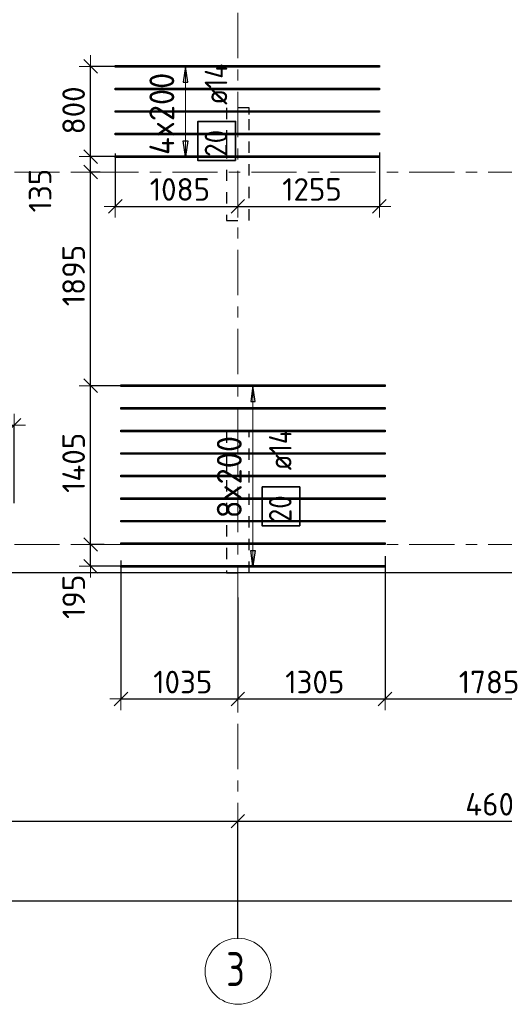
# Model space of a CAD drawing. Header units: metres. Extents: x -38 to 98, y -15 to 21.
# Tile 4 of 147: x 7.22 to 11.51, y -4.07 to 4.65. Entities that reach past the tile are written whole.
import ezdxf

# ---------------------------------------------------------------- set-up
doc = ezdxf.new("R2010")
doc.units = ezdxf.units.M
doc.header["$PDMODE"] = 65
for name, pattern in [('______11', [0.5, 0.4, -0.05, 0, -0.05]), ('______2', [0.0405, 0.03, -0.0105]), ('______5', [1.1, 0.8, -0.1, 0.1, -0.1])]:
    doc.linetypes.add(name, pattern=pattern)
for name, color, linetype, lineweight in [('XR$1$Осевая линия (1)', 7, '______5', 13), ('XR$1$Размерная линия (1)', 7, 'Continuous', 13), ('XR$4$Перекрытие (1)', 7, 'Continuous', 35), ('XR$4$Размерная линия (1)', 7, 'Continuous', 13)]:
    doc.layers.add(name, color=color, linetype=linetype, lineweight=lineweight)
doc.layers.add('XR$4$Арм.стержн.Доп. Арм верхн.зоны Х', color=7, linetype='Continuous', lineweight=35, true_color=0x8c8cff)
doc.layers.add('XR$6$Стена_ бетон несущ.', color=7, linetype='Continuous', lineweight=70, true_color=0xb4b496)
doc.styles.add('ISOCPEUR', font='txt')
doc.dimstyles.new('DIMSTYLE_3', dxfattribs={"dimtxt": 0.2, "dimasz": 0.2, "dimexe": 0, "dimexo": 0, "dimgap": 0.1, "dimtad": 2, "dimdec": 0, "dimlfac": 1000, "dimrnd": 5, "dimzin": 12, "dimdsep": 46, "dimtxsty": 'ISOCPEUR', "dimblk1": 'ALL_ML_STRICH', "dimblk2": 'ALL_ML_STRICH', "dimsah": 1, "dimcen": 0, "dimclrd": 7, "dimclre": 256, "dimclrt": 7, "dimadec": 0, "dimazin": 0, "dimtfac": 1, "dimtdec": 0, "dimtix": 1, "dimtmove": 2, "dimatfit": 3, "dimfxl": 0, "dimtzin": 0, "dimlwd": 0, "dimlwe": -3, "dimarcsym": 0})
doc.dimstyles.new('DIMSTYLE_33', dxfattribs={"dimtxt": 0.2, "dimasz": 0.2, "dimexe": 0, "dimexo": 0, "dimgap": 0.1, "dimtad": 2, "dimdec": 0, "dimlfac": 1000, "dimrnd": 5, "dimzin": 12, "dimdsep": 46, "dimtxsty": 'ISOCPEUR', "dimblk1": 'ALL_ML_STRICH', "dimblk2": 'ALL_ML_STRICH', "dimsah": 1, "dimcen": 0, "dimclrd": 7, "dimclre": 256, "dimclrt": 7, "dimadec": 0, "dimazin": 0, "dimtfac": 1, "dimtdec": 0, "dimtix": 1, "dimtmove": 2, "dimatfit": 3, "dimfxl": 0, "dimtvp": 1.2, "dimtzin": 0, "dimlwd": 0, "dimlwe": -3, "dimarcsym": 0})

# ---------------------------------------------------------------- blocks, each defined once
blk = doc.blocks.new('ALL_ML_STRICH')
at = {"color": 0, "linetype": 'ByBlock', "lineweight": -2}
for p, q in [((0, -0.5), (0, 0.5)), ((-1, 0), (0.5, 0)), ((-0.3, -0.3), (0.3, 0.3))]:
    blk.add_line(p, q, dxfattribs=at)
blk = doc.blocks.new('*D11')
at = {"layer": 'DEFPOINTS', "color": 7, "linetype": 'Continuous', "lineweight": 13, "transparency": 33554687}
for p in [(0.5, -3.1033), (61.6, -3.1401), (0.5, -3.1563)]:
    blk.add_point(p, dxfattribs=at)
at = {"layer": 'XR$1$Размерная линия (1)', "color": 9, "linetype": 'Continuous', "lineweight": -2, "true_color": 0xc7c7c7, "transparency": 33554687}
for p, q in [((0.5, -3.1233), (0.5, -3.1563)), ((61.6, -3.1563), (61.6, -3.1563))]:
    blk.add_line(p, q, dxfattribs=at)
at = {"layer": 'XR$1$Размерная линия (1)', "color": 7, "linetype": 'Continuous', "lineweight": -2, "transparency": 33554687}
blk.add_line((0.5, -3.1563), (61.6, -3.1563), dxfattribs=at)
at = {"layer": 'XR$1$Размерная линия (1)', "color": 7, "linetype": 'Continuous', "lineweight": 13, "transparency": 33554687, "xscale": 0.2, "yscale": 0.2, "zscale": 0.2, "rotation": 180}
blk.add_blockref('ALL_ML_STRICH', (0.5, -3.1563), dxfattribs=at)
at = {"layer": 'XR$1$Размерная линия (1)', "color": 7, "linetype": 'Continuous', "lineweight": 13, "transparency": 33554687, "xscale": 0.2, "yscale": 0.2, "zscale": 0.2}
blk.add_blockref('ALL_ML_STRICH', (61.6, -3.1563), dxfattribs=at)
at = {"layer": 'XR$1$Размерная линия (1)', "color": 7, "linetype": 'Continuous', "lineweight": 13, "transparency": 33554687, "insert": (31.1, -3.0063), "char_height": 0.2, "width": 1, "attachment_point": 5, "style": 'ISOCPEUR'}
blk.add_mtext('\\A1;{61100}', dxfattribs=at)
blk = doc.blocks.new('*D13')
at = {"layer": 'DEFPOINTS', "color": 7, "linetype": 'Continuous', "lineweight": 13, "transparency": 33554687}
for p in [(4.5, -2.452), (4.5, -3.5132), (9.15, -3.5132)]:
    blk.add_point(p, dxfattribs=at)
at = {"layer": 'XR$1$Размерная линия (1)', "color": 9, "linetype": 'Continuous', "lineweight": -2, "true_color": 0xc7c7c7, "transparency": 33554687}
for p, q in [((4.5, -3.4932), (4.5, -2.452)), ((9.15, -3.4932), (9.15, -2.452))]:
    blk.add_line(p, q, dxfattribs=at)
at = {"layer": 'XR$1$Размерная линия (1)', "color": 7, "linetype": 'Continuous', "lineweight": -2, "transparency": 33554687}
blk.add_line((4.5, -2.452), (9.15, -2.452), dxfattribs=at)
at = {"layer": 'XR$1$Размерная линия (1)', "color": 7, "linetype": 'Continuous', "lineweight": 13, "transparency": 33554687, "xscale": 0.2, "yscale": 0.2, "zscale": 0.2, "rotation": 180}
blk.add_blockref('ALL_ML_STRICH', (4.5, -2.452), dxfattribs=at)
at = {"layer": 'XR$1$Размерная линия (1)', "color": 7, "linetype": 'Continuous', "lineweight": 13, "transparency": 33554687, "xscale": 0.2, "yscale": 0.2, "zscale": 0.2}
blk.add_blockref('ALL_ML_STRICH', (9.15, -2.452), dxfattribs=at)
at = {"layer": 'XR$1$Размерная линия (1)', "color": 7, "linetype": 'Continuous', "lineweight": 13, "transparency": 33554687, "insert": (6.825, -2.302), "char_height": 0.2, "width": 0.8, "attachment_point": 5, "style": 'ISOCPEUR'}
blk.add_mtext('\\A1;{4650}', dxfattribs=at)
blk = doc.blocks.new('*D14')
at = {"layer": 'DEFPOINTS', "color": 7, "linetype": 'Continuous', "lineweight": 13, "transparency": 33554687}
for p in [(9.15, -2.452), (9.15, -3.5132), (13.75, -3.5132)]:
    blk.add_point(p, dxfattribs=at)
at = {"layer": 'XR$1$Размерная линия (1)', "color": 9, "linetype": 'Continuous', "lineweight": -2, "true_color": 0xc7c7c7, "transparency": 33554687}
for p, q in [((9.15, -3.4932), (9.15, -2.452)), ((13.75, -3.4932), (13.75, -2.452))]:
    blk.add_line(p, q, dxfattribs=at)
at = {"layer": 'XR$1$Размерная линия (1)', "color": 7, "linetype": 'Continuous', "lineweight": -2, "transparency": 33554687}
blk.add_line((9.15, -2.452), (13.75, -2.452), dxfattribs=at)
at = {"layer": 'XR$1$Размерная линия (1)', "color": 7, "linetype": 'Continuous', "lineweight": 13, "transparency": 33554687, "xscale": 0.2, "yscale": 0.2, "zscale": 0.2, "rotation": 180}
blk.add_blockref('ALL_ML_STRICH', (9.15, -2.452), dxfattribs=at)
at = {"layer": 'XR$1$Размерная линия (1)', "color": 7, "linetype": 'Continuous', "lineweight": 13, "transparency": 33554687, "xscale": 0.2, "yscale": 0.2, "zscale": 0.2}
blk.add_blockref('ALL_ML_STRICH', (13.75, -2.452), dxfattribs=at)
at = {"layer": 'XR$1$Размерная линия (1)', "color": 7, "linetype": 'Continuous', "lineweight": 13, "transparency": 33554687, "insert": (11.45, -2.302), "char_height": 0.2, "width": 0.8, "attachment_point": 5, "style": 'ISOCPEUR'}
blk.add_mtext('\\A1;{4600}', dxfattribs=at)
blk = doc.blocks.new('*D279')
at = {"layer": 'DEFPOINTS', "color": 7, "linetype": 'Continuous', "lineweight": 13, "transparency": 33554687}
for p in [(4.5, 1.0571), (4.5, 0.905), (7.168, 0.3473)]:
    blk.add_point(p, dxfattribs=at)
at = {"layer": 'XR$4$Размерная линия (1)', "color": 9, "linetype": 'Continuous', "lineweight": -2, "true_color": 0xc7c7c7, "transparency": 33554687}
for p, q in [((4.5, 0.925), (4.5, 1.0571)), ((7.168, 0.3673), (7.168, 1.0571))]:
    blk.add_line(p, q, dxfattribs=at)
at = {"layer": 'XR$4$Размерная линия (1)', "color": 7, "linetype": 'Continuous', "lineweight": -2, "transparency": 33554687}
blk.add_line((4.5, 1.0571), (7.168, 1.0571), dxfattribs=at)
at = {"layer": 'XR$4$Размерная линия (1)', "color": 7, "linetype": 'Continuous', "lineweight": 13, "transparency": 33554687, "xscale": 0.2, "yscale": 0.2, "zscale": 0.2, "rotation": 180}
blk.add_blockref('ALL_ML_STRICH', (4.5, 1.0571), dxfattribs=at)
at = {"layer": 'XR$4$Размерная линия (1)', "color": 7, "linetype": 'Continuous', "lineweight": 13, "transparency": 33554687, "xscale": 0.2, "yscale": 0.2, "zscale": 0.2}
blk.add_blockref('ALL_ML_STRICH', (7.168, 1.0571), dxfattribs=at)
at = {"layer": 'XR$4$Размерная линия (1)', "color": 7, "linetype": 'Continuous', "lineweight": 13, "transparency": 33554687, "insert": (5.844, 1.2071), "char_height": 0.2, "width": 0.8, "attachment_point": 5, "style": 'ISOCPEUR'}
blk.add_mtext('\\A1;{2670}', dxfattribs=at)
blk = doc.blocks.new('*D282')
at = {"layer": 'DEFPOINTS', "color": 7, "linetype": 'Continuous', "lineweight": 13, "transparency": 33554687}
for p in [(8.0647, 3.4831), (8.0647, 2.996), (9.15, 3.0168)]:
    blk.add_point(p, dxfattribs=at)
at = {"layer": 'XR$4$Размерная линия (1)', "color": 9, "linetype": 'Continuous', "lineweight": -2, "true_color": 0xc7c7c7, "transparency": 33554687}
for p, q in [((8.0647, 3.4631), (8.0647, 2.996)), ((9.15, 2.9968), (9.15, 2.996))]:
    blk.add_line(p, q, dxfattribs=at)
at = {"layer": 'XR$4$Размерная линия (1)', "color": 7, "linetype": 'Continuous', "lineweight": -2, "transparency": 33554687}
blk.add_line((8.0647, 2.996), (9.15, 2.996), dxfattribs=at)
at = {"layer": 'XR$4$Размерная линия (1)', "color": 7, "linetype": 'Continuous', "lineweight": 13, "transparency": 33554687, "xscale": 0.2, "yscale": 0.2, "zscale": 0.2, "rotation": 180}
blk.add_blockref('ALL_ML_STRICH', (8.0647, 2.996), dxfattribs=at)
at = {"layer": 'XR$4$Размерная линия (1)', "color": 7, "linetype": 'Continuous', "lineweight": 13, "transparency": 33554687, "xscale": 0.2, "yscale": 0.2, "zscale": 0.2}
blk.add_blockref('ALL_ML_STRICH', (9.15, 2.996), dxfattribs=at)
at = {"layer": 'XR$4$Размерная линия (1)', "color": 7, "linetype": 'Continuous', "lineweight": 13, "transparency": 33554687, "insert": (8.6374, 3.146), "char_height": 0.2, "width": 0.8, "attachment_point": 5, "style": 'ISOCPEUR'}
blk.add_mtext('\\A1;{1085}', dxfattribs=at)
blk = doc.blocks.new('*D283')
at = {"layer": 'DEFPOINTS', "color": 7, "linetype": 'Continuous', "lineweight": 13, "transparency": 33554687}
for p in [(10.4047, 3.4944), (9.15, 3.0168), (9.15, 2.996)]:
    blk.add_point(p, dxfattribs=at)
at = {"layer": 'XR$4$Размерная линия (1)', "color": 9, "linetype": 'Continuous', "lineweight": -2, "true_color": 0xc7c7c7, "transparency": 33554687}
for p, q in [((10.4047, 3.4744), (10.4047, 2.996)), ((9.15, 2.9968), (9.15, 2.996))]:
    blk.add_line(p, q, dxfattribs=at)
at = {"layer": 'XR$4$Размерная линия (1)', "color": 7, "linetype": 'Continuous', "lineweight": -2, "transparency": 33554687}
blk.add_line((9.15, 2.996), (10.4047, 2.996), dxfattribs=at)
at = {"layer": 'XR$4$Размерная линия (1)', "color": 7, "linetype": 'Continuous', "lineweight": 13, "transparency": 33554687, "xscale": 0.2, "yscale": 0.2, "zscale": 0.2, "rotation": 180}
blk.add_blockref('ALL_ML_STRICH', (9.15, 2.996), dxfattribs=at)
at = {"layer": 'XR$4$Размерная линия (1)', "color": 7, "linetype": 'Continuous', "lineweight": 13, "transparency": 33554687, "xscale": 0.2, "yscale": 0.2, "zscale": 0.2}
blk.add_blockref('ALL_ML_STRICH', (10.4047, 2.996), dxfattribs=at)
at = {"layer": 'XR$4$Размерная линия (1)', "color": 7, "linetype": 'Continuous', "lineweight": 13, "transparency": 33554687, "insert": (9.8074, 3.146), "char_height": 0.2, "width": 0.8, "attachment_point": 5, "style": 'ISOCPEUR'}
blk.add_mtext('\\A1;{1255}', dxfattribs=at)
blk = doc.blocks.new('*D288')
at = {"layer": 'DEFPOINTS', "color": 7, "linetype": 'Continuous', "lineweight": 13, "transparency": 33554687}
for p in [(7.986, 0), (7.8453, -0.1936), (8.1717, -0.1936)]:
    blk.add_point(p, dxfattribs=at)
at = {"layer": 'XR$4$Размерная линия (1)', "color": 9, "linetype": 'Continuous', "lineweight": -2, "true_color": 0xc7c7c7, "transparency": 33554687}
for p, q in [((7.966, 0), (7.8453, 0)), ((8.1517, -0.1936), (7.8453, -0.1936))]:
    blk.add_line(p, q, dxfattribs=at)
at = {"layer": 'XR$4$Размерная линия (1)', "color": 7, "linetype": 'Continuous', "lineweight": -2, "transparency": 33554687}
blk.add_line((7.8453, -0.1936), (7.8453, 0), dxfattribs=at)
at = {"layer": 'XR$4$Размерная линия (1)', "color": 7, "linetype": 'Continuous', "lineweight": 13, "transparency": 33554687, "xscale": 0.2, "yscale": 0.2, "zscale": 0.2}
for p, rotation in [((7.8453, 0), 90), ((7.8453, -0.1936), 270)]:
    blk.add_blockref('ALL_ML_STRICH', p, dxfattribs=dict(at, rotation=rotation))
at = {"layer": 'XR$4$Размерная линия (1)', "color": 7, "linetype": 'Continuous', "lineweight": 13, "transparency": 33554687, "insert": (7.6963, -0.4639), "char_height": 0.2, "width": 0.6, "attachment_point": 5, "rotation": 90, "style": 'ISOCPEUR'}
blk.add_mtext('\\A1;{195}', dxfattribs=at)
blk = doc.blocks.new('*D289')
at = {"layer": 'DEFPOINTS', "color": 7, "linetype": 'Continuous', "lineweight": 13, "transparency": 33554687}
for p in [(8.1796, 1.4064), (7.8453, 0), (7.986, 0)]:
    blk.add_point(p, dxfattribs=at)
at = {"layer": 'XR$4$Размерная линия (1)', "color": 9, "linetype": 'Continuous', "lineweight": -2, "true_color": 0xc7c7c7, "transparency": 33554687}
for p, q in [((8.1596, 1.4064), (7.8453, 1.4064)), ((7.966, 0), (7.8453, 0))]:
    blk.add_line(p, q, dxfattribs=at)
at = {"layer": 'XR$4$Размерная линия (1)', "color": 7, "linetype": 'Continuous', "lineweight": -2, "transparency": 33554687}
blk.add_line((7.8453, 0), (7.8453, 1.4064), dxfattribs=at)
at = {"layer": 'XR$4$Размерная линия (1)', "color": 7, "linetype": 'Continuous', "lineweight": 13, "transparency": 33554687, "xscale": 0.2, "yscale": 0.2, "zscale": 0.2}
for p, rotation in [((7.8453, 1.4064), 90), ((7.8453, 0), 270)]:
    blk.add_blockref('ALL_ML_STRICH', p, dxfattribs=dict(at, rotation=rotation))
at = {"layer": 'XR$4$Размерная линия (1)', "color": 7, "linetype": 'Continuous', "lineweight": 13, "transparency": 33554687, "insert": (7.6953, 0.7232), "char_height": 0.2, "width": 0.8, "attachment_point": 5, "rotation": 90, "style": 'ISOCPEUR'}
blk.add_mtext('\\A1;{1405}', dxfattribs=at)
blk = doc.blocks.new('*D290')
at = {"layer": 'DEFPOINTS', "color": 7, "linetype": 'Continuous', "lineweight": 13, "transparency": 33554687}
for p in [(7.9512, 3.3), (7.8453, 1.4064), (8.1796, 1.4064)]:
    blk.add_point(p, dxfattribs=at)
at = {"layer": 'XR$4$Размерная линия (1)', "color": 9, "linetype": 'Continuous', "lineweight": -2, "true_color": 0xc7c7c7, "transparency": 33554687}
for p, q in [((7.9312, 3.3), (7.8453, 3.3)), ((8.1596, 1.4064), (7.8453, 1.4064))]:
    blk.add_line(p, q, dxfattribs=at)
at = {"layer": 'XR$4$Размерная линия (1)', "color": 7, "linetype": 'Continuous', "lineweight": -2, "transparency": 33554687}
blk.add_line((7.8453, 1.4064), (7.8453, 3.3), dxfattribs=at)
at = {"layer": 'XR$4$Размерная линия (1)', "color": 7, "linetype": 'Continuous', "lineweight": 13, "transparency": 33554687, "xscale": 0.2, "yscale": 0.2, "zscale": 0.2}
for p, rotation in [((7.8453, 3.3), 90), ((7.8453, 1.4064), 270)]:
    blk.add_blockref('ALL_ML_STRICH', p, dxfattribs=dict(at, rotation=rotation))
at = {"layer": 'XR$4$Размерная линия (1)', "color": 7, "linetype": 'Continuous', "lineweight": 13, "transparency": 33554687, "insert": (7.6953, 2.3832), "char_height": 0.2, "width": 0.8, "attachment_point": 5, "rotation": 90, "style": 'ISOCPEUR'}
blk.add_mtext('\\A1;{1895}', dxfattribs=at)
blk = doc.blocks.new('*D291')
at = {"layer": 'DEFPOINTS', "color": 7, "linetype": 'Continuous', "lineweight": 13, "transparency": 33554687}
for p in [(8.1369, 3.4364), (7.8453, 3.3), (7.9512, 3.3)]:
    blk.add_point(p, dxfattribs=at)
at = {"layer": 'XR$4$Размерная линия (1)', "color": 9, "linetype": 'Continuous', "lineweight": -2, "true_color": 0xc7c7c7, "transparency": 33554687}
for p, q in [((8.1169, 3.4364), (7.8453, 3.4364)), ((7.9312, 3.3), (7.8453, 3.3))]:
    blk.add_line(p, q, dxfattribs=at)
at = {"layer": 'XR$4$Размерная линия (1)', "color": 7, "linetype": 'Continuous', "lineweight": -2, "transparency": 33554687}
blk.add_line((7.8453, 3.3), (7.8453, 3.4364), dxfattribs=at)
at = {"layer": 'XR$4$Размерная линия (1)', "color": 7, "linetype": 'Continuous', "lineweight": 13, "transparency": 33554687, "xscale": 0.2, "yscale": 0.2, "zscale": 0.2}
for p, rotation in [((7.8453, 3.4364), 90), ((7.8453, 3.3), 270)]:
    blk.add_blockref('ALL_ML_STRICH', p, dxfattribs=dict(at, rotation=rotation))
at = {"layer": 'XR$4$Размерная линия (1)', "color": 7, "linetype": 'Continuous', "lineweight": 13, "transparency": 33554687, "insert": (7.3979, 3.1356), "char_height": 0.2, "width": 0.6, "attachment_point": 5, "rotation": 90, "style": 'ISOCPEUR'}
blk.add_mtext('\\A1;{135}', dxfattribs=at)
blk = doc.blocks.new('*D292')
at = {"layer": 'DEFPOINTS', "color": 7, "linetype": 'Continuous', "lineweight": 13, "transparency": 33554687}
for p in [(8.1502, 4.2364), (7.8453, 3.4364), (8.1369, 3.4364)]:
    blk.add_point(p, dxfattribs=at)
at = {"layer": 'XR$4$Размерная линия (1)', "color": 9, "linetype": 'Continuous', "lineweight": -2, "true_color": 0xc7c7c7, "transparency": 33554687}
for p, q in [((8.1302, 4.2364), (7.8453, 4.2364)), ((8.1169, 3.4364), (7.8453, 3.4364))]:
    blk.add_line(p, q, dxfattribs=at)
at = {"layer": 'XR$4$Размерная линия (1)', "color": 7, "linetype": 'Continuous', "lineweight": -2, "transparency": 33554687}
blk.add_line((7.8453, 3.4364), (7.8453, 4.2364), dxfattribs=at)
at = {"layer": 'XR$4$Размерная линия (1)', "color": 7, "linetype": 'Continuous', "lineweight": 13, "transparency": 33554687, "xscale": 0.2, "yscale": 0.2, "zscale": 0.2}
for p, rotation in [((7.8453, 4.2364), 90), ((7.8453, 3.4364), 270)]:
    blk.add_blockref('ALL_ML_STRICH', p, dxfattribs=dict(at, rotation=rotation))
at = {"layer": 'XR$4$Размерная линия (1)', "color": 7, "linetype": 'Continuous', "lineweight": 13, "transparency": 33554687, "insert": (7.6953, 3.8464), "char_height": 0.2, "width": 0.6, "attachment_point": 5, "rotation": 90, "style": 'ISOCPEUR'}
blk.add_mtext('\\A1;{800}', dxfattribs=at)
blk = doc.blocks.new('*D524')
at = {"layer": 'DEFPOINTS', "color": 7, "linetype": 'Continuous', "lineweight": 13, "transparency": 33554687}
for p in [(8.1147, -0.1232), (9.15, -0.4509), (8.1147, -1.369)]:
    blk.add_point(p, dxfattribs=at)
at = {"layer": 'XR$4$Размерная линия (1)', "color": 9, "linetype": 'Continuous', "lineweight": -2, "true_color": 0xc7c7c7, "transparency": 33554687}
for p, q in [((8.1147, -0.1432), (8.1147, -1.369)), ((9.15, -0.4709), (9.15, -1.369))]:
    blk.add_line(p, q, dxfattribs=at)
at = {"layer": 'XR$4$Размерная линия (1)', "color": 7, "linetype": 'Continuous', "lineweight": -2, "transparency": 33554687}
blk.add_line((8.1147, -1.369), (9.15, -1.369), dxfattribs=at)
at = {"layer": 'XR$4$Размерная линия (1)', "color": 7, "linetype": 'Continuous', "lineweight": 13, "transparency": 33554687, "xscale": 0.2, "yscale": 0.2, "zscale": 0.2, "rotation": 180}
blk.add_blockref('ALL_ML_STRICH', (8.1147, -1.369), dxfattribs=at)
at = {"layer": 'XR$4$Размерная линия (1)', "color": 7, "linetype": 'Continuous', "lineweight": 13, "transparency": 33554687, "xscale": 0.2, "yscale": 0.2, "zscale": 0.2}
blk.add_blockref('ALL_ML_STRICH', (9.15, -1.369), dxfattribs=at)
at = {"layer": 'XR$4$Размерная линия (1)', "color": 7, "linetype": 'Continuous', "lineweight": 13, "transparency": 33554687, "insert": (8.6624, -1.219), "char_height": 0.2, "width": 0.8, "attachment_point": 5, "style": 'ISOCPEUR'}
blk.add_mtext('\\A1;{1035}', dxfattribs=at)
blk = doc.blocks.new('*D525')
at = {"layer": 'DEFPOINTS', "color": 7, "linetype": 'Continuous', "lineweight": 13, "transparency": 33554687}
for p in [(10.4547, -0.0843), (9.15, -0.4509), (9.15, -1.369)]:
    blk.add_point(p, dxfattribs=at)
at = {"layer": 'XR$4$Размерная линия (1)', "color": 9, "linetype": 'Continuous', "lineweight": -2, "true_color": 0xc7c7c7, "transparency": 33554687}
for p, q in [((10.4547, -0.1043), (10.4547, -1.369)), ((9.15, -0.4709), (9.15, -1.369))]:
    blk.add_line(p, q, dxfattribs=at)
at = {"layer": 'XR$4$Размерная линия (1)', "color": 7, "linetype": 'Continuous', "lineweight": -2, "transparency": 33554687}
blk.add_line((9.15, -1.369), (10.4547, -1.369), dxfattribs=at)
at = {"layer": 'XR$4$Размерная линия (1)', "color": 7, "linetype": 'Continuous', "lineweight": 13, "transparency": 33554687, "xscale": 0.2, "yscale": 0.2, "zscale": 0.2, "rotation": 180}
blk.add_blockref('ALL_ML_STRICH', (9.15, -1.369), dxfattribs=at)
at = {"layer": 'XR$4$Размерная линия (1)', "color": 7, "linetype": 'Continuous', "lineweight": 13, "transparency": 33554687, "xscale": 0.2, "yscale": 0.2, "zscale": 0.2}
blk.add_blockref('ALL_ML_STRICH', (10.4547, -1.369), dxfattribs=at)
at = {"layer": 'XR$4$Размерная линия (1)', "color": 7, "linetype": 'Continuous', "lineweight": 13, "transparency": 33554687, "insert": (9.8324, -1.219), "char_height": 0.2, "width": 0.8, "attachment_point": 5, "style": 'ISOCPEUR'}
blk.add_mtext('\\A1;{1305}', dxfattribs=at)
blk = doc.blocks.new('*D526')
at = {"layer": 'DEFPOINTS', "color": 7, "linetype": 'Continuous', "lineweight": 13, "transparency": 33554687}
for p in [(10.4547, -0.0843), (12.2386, -0.0845), (10.4547, -1.369)]:
    blk.add_point(p, dxfattribs=at)
at = {"layer": 'XR$4$Размерная линия (1)', "color": 9, "linetype": 'Continuous', "lineweight": -2, "true_color": 0xc7c7c7, "transparency": 33554687}
for p, q in [((10.4547, -0.1043), (10.4547, -1.369)), ((12.2386, -0.1045), (12.2386, -1.369))]:
    blk.add_line(p, q, dxfattribs=at)
at = {"layer": 'XR$4$Размерная линия (1)', "color": 7, "linetype": 'Continuous', "lineweight": -2, "transparency": 33554687}
blk.add_line((10.4547, -1.369), (12.2386, -1.369), dxfattribs=at)
at = {"layer": 'XR$4$Размерная линия (1)', "color": 7, "linetype": 'Continuous', "lineweight": 13, "transparency": 33554687, "xscale": 0.2, "yscale": 0.2, "zscale": 0.2, "rotation": 180}
blk.add_blockref('ALL_ML_STRICH', (10.4547, -1.369), dxfattribs=at)
at = {"layer": 'XR$4$Размерная линия (1)', "color": 7, "linetype": 'Continuous', "lineweight": 13, "transparency": 33554687, "xscale": 0.2, "yscale": 0.2, "zscale": 0.2}
blk.add_blockref('ALL_ML_STRICH', (12.2386, -1.369), dxfattribs=at)
at = {"layer": 'XR$4$Размерная линия (1)', "color": 7, "linetype": 'Continuous', "lineweight": 13, "transparency": 33554687, "insert": (11.3766, -1.219), "char_height": 0.2, "width": 0.8, "attachment_point": 5, "style": 'ISOCPEUR'}
blk.add_mtext('\\A1;{1785}', dxfattribs=at)

msp = doc.modelspace()

# ---------------------------------------------------------------- linework, layer by layer
at = {"layer": 'XR$1$Осевая линия (1)', "color": 253, "linetype": '______11', "lineweight": 13, "true_color": 0xa0a0a0, "transparency": 33554687}
for p, q in [((9.15, -3.39), (9.15, 19.78)), ((-2.63, 3.3), (62.6, 3.3)), ((-2.63, 0), (62.6, 0))]:
    msp.add_line(p, q, dxfattribs=at)
at = {"layer": 'XR$1$Осевая линия (1)', "color": 7, "linetype": 'Continuous', "lineweight": 13, "transparency": 33554687}
msp.add_circle((9.1524, -3.7819), 0.2924, dxfattribs=at)
at = {"layer": 'XR$4$Арм.стержн.Доп. Арм верхн.зоны Х', "color": 253, "linetype": 'Continuous', "lineweight": -3, "true_color": 0xa0a0a0, "transparency": 33554687}
for p, q in [((8.687, 4.2364), (8.587, 4.2364)), ((8.687, 4.2364), (8.787, 4.2364)), ((8.687, 3.4364), (8.587, 3.4364)), ((8.687, 3.4364), (8.787, 3.4364)), ((9.2847, 1.4064), (9.1847, 1.4064)), ((9.2847, 1.4064), (9.3847, 1.4064)), ((9.2847, -0.1936), (9.1847, -0.1936)), ((9.2847, -0.1936), (9.3847, -0.1936))]:
    msp.add_line(p, q, dxfattribs=at)
at = {"layer": 'XR$4$Арм.стержн.Доп. Арм верхн.зоны Х', "color": 7, "linetype": 'Continuous', "lineweight": 25, "transparency": 33554687}
for p, q in [((8.687, 4.2364), (8.667, 4.0964)), ((8.707, 4.0964), (8.687, 4.2364)), ((8.667, 4.0964), (8.707, 4.0964)), ((8.687, 3.4364), (8.667, 3.5764)), ((8.667, 3.5764), (8.707, 3.5764)), ((8.707, 3.5764), (8.687, 3.4364)), ((9.2847, 1.4064), (9.2647, 1.2664)), ((9.3047, 1.2664), (9.2847, 1.4064)), ((9.2647, 1.2664), (9.3047, 1.2664)), ((9.2847, -0.1936), (9.2647, -0.0536)), ((9.2647, -0.0536), (9.3047, -0.0536)), ((9.3047, -0.0536), (9.2847, -0.1936))]:
    msp.add_line(p, q, dxfattribs=at)
at = {"layer": 'XR$4$Арм.стержн.Доп. Арм верхн.зоны Х', "color": 7, "linetype": 'Continuous', "lineweight": 13, "transparency": 33554687}
for p, q in [((8.687, 4.2364), (8.687, 4.2364)), ((8.687, 3.4364), (8.687, 4.2364)), ((8.687, 3.4364), (8.687, 3.4364)), ((9.2847, 1.4064), (9.2847, 1.4064)), ((9.2847, -0.1936), (9.2847, 1.4064)), ((9.2847, -0.1936), (9.2847, -0.1936))]:
    msp.add_line(p, q, dxfattribs=at)
at = {"layer": 'XR$4$Арм.стержн.Доп. Арм верхн.зоны Х', "color": 7, "linetype": 'Continuous', "lineweight": 25, "transparency": 33554687}
for points in [[(10.4047, 4.2294), (8.0647, 4.2294), (8.0647, 4.2434), (10.4047, 4.2434), (10.4047, 4.2294)], [(10.4047, 4.0294), (8.0647, 4.0294), (8.0647, 4.0434), (10.4047, 4.0434), (10.4047, 4.0294)], [(10.4047, 3.8294), (8.0647, 3.8294), (8.0647, 3.8434), (10.4047, 3.8434), (10.4047, 3.8294)], [(10.4047, 3.6294), (8.0647, 3.6294), (8.0647, 3.6434), (10.4047, 3.6434), (10.4047, 3.6294)], [(10.4047, 3.4294), (8.0647, 3.4294), (8.0647, 3.4434), (10.4047, 3.4434), (10.4047, 3.4294)], [(10.4547, 1.3994), (8.1147, 1.3994), (8.1147, 1.4134), (10.4547, 1.4134), (10.4547, 1.3994)], [(10.4547, 1.1994), (8.1147, 1.1994), (8.1147, 1.2134), (10.4547, 1.2134), (10.4547, 1.1994)], [(10.4547, 0.9994), (8.1147, 0.9994), (8.1147, 1.0134), (10.4547, 1.0134), (10.4547, 0.9994)], [(10.4547, 0.7994), (8.1147, 0.7994), (8.1147, 0.8134), (10.4547, 0.8134), (10.4547, 0.7994)], [(10.4547, 0.5994), (8.1147, 0.5994), (8.1147, 0.6134), (10.4547, 0.6134), (10.4547, 0.5994)], [(10.4547, 0.3994), (8.1147, 0.3994), (8.1147, 0.4134), (10.4547, 0.4134), (10.4547, 0.3994)], [(10.4547, 0.1994), (8.1147, 0.1994), (8.1147, 0.2134), (10.4547, 0.2134), (10.4547, 0.1994)], [(10.4547, -0.0006), (8.1147, -0.0006), (8.1147, 0.0134), (10.4547, 0.0134), (10.4547, -0.0006)], [(10.4547, -0.2006), (8.1147, -0.2006), (8.1147, -0.1866), (10.4547, -0.1866), (10.4547, -0.2006)]]:
    msp.add_lwpolyline(points, dxfattribs=at)
at = {"layer": 'XR$4$Арм.стержн.Доп. Арм верхн.зоны Х', "color": 7, "linetype": 'Continuous', "lineweight": 35, "transparency": 33554687}
for points in [[(9.1303, 3.4022), (9.1303, 3.7488), (8.797, 3.7488), (8.797, 3.4022), (9.1303, 3.4022)], [(9.6995, 0.164), (9.6995, 0.5107), (9.3662, 0.5107), (9.3662, 0.164), (9.6995, 0.164)]]:
    msp.add_lwpolyline(points, dxfattribs=at)
at = {"layer": 'XR$4$Перекрытие (1)', "color": 7, "linetype": 'Continuous', "lineweight": 25, "transparency": 33554687}
msp.add_line((13.6501, -0.2498), (0.25, -0.2498), dxfattribs=at)
at = {"layer": 'XR$6$Стена_ бетон несущ.', "color": 253, "linetype": '______2', "lineweight": -3, "true_color": 0xa0a0a0, "transparency": 33554687}
for p, q in [((9.05, 3.87), (9.05, 3.601)), ((9.25, 3.87), (9.05, 3.87)), ((9.25, 3.8092), (9.25, 3.87)), ((9.25, 2.87), (9.25, 3.8092)), ((9.05, 3.601), (9.05, 3.521)), ((9.05, 3.521), (9.05, 2.87)), ((9.05, 2.87), (9.25, 2.87)), ((9.25, 1), (9.05, 1)), ((9.05, 1), (9.05, 0.75)), ((9.25, 0.75), (9.25, 1)), ((9.05, 0.75), (9.05, 0.5702)), ((9.25, -0.25), (9.25, 0.75)), ((9.05, 0.5702), (9.05, -0.25)), ((9.05, -0.25), (9.25, -0.25))]:
    msp.add_line(p, q, dxfattribs=at)

# ---------------------------------------------------------------- texts
at = {"layer": 'XR$1$Осевая линия (1)', "color": 7, "linetype": 'Continuous', "lineweight": 13, "transparency": 33554687, "insert": (9.0474, -3.9124), "char_height": 0.3, "width": 0.326407, "attachment_point": 7, "style": 'ISOCPEUR'}
msp.add_mtext('\\W0.78;3', dxfattribs=at)
at = {"layer": 'XR$4$Арм.стержн.Доп. Арм верхн.зоны Х', "color": 7, "linetype": 'Continuous', "lineweight": 13, "transparency": 33554687, "char_height": 0.22, "attachment_point": 7, "rotation": 90, "style": 'ISOCPEUR'}
for s, insert, width in [('\\W0.95;4x200', (8.587, 3.4514), 0.895564), ('\\W0.95;8x200', (9.1847, 0.2324), 0.873359)]:
    msp.add_mtext(s, dxfattribs=dict(at, insert=insert, width=width))
at = {"layer": 'XR$4$Арм.стержн.Доп. Арм верхн.зоны Х', "color": 7, "linetype": 'Continuous', "lineweight": 25, "transparency": 33554687, "char_height": 0.2, "attachment_point": 7, "rotation": 90, "style": 'ISOCPEUR'}
for s, insert, width in [('\\W0.89; ø14 ', (9.057, 3.7822), 0.769432), ('\\W0.87;20', (9.057, 3.4355), 0.367208), ('\\W0.89; ø14 ', (9.6262, 0.544), 0.769432), ('\\W0.87;20', (9.6262, 0.1973), 0.367208)]:
    msp.add_mtext(s, dxfattribs=dict(at, insert=insert, width=width))

# ---------------------------------------------------------------- dimensions: what is measured, and where the dimension line sits
at = {"layer": 'XR$1$Размерная линия (1)', "color": 7, "linetype": 'Continuous', "lineweight": 13, "transparency": 33554687}
for base, p1, p2, picture, middle in [((9.15, -2.452), (4.5, -3.4932), (9.15, -3.4932), '*D13', (6.825, -2.302)), ((13.75, -2.452), (9.15, -3.4932), (13.75, -3.4932), '*D14', (11.45, -2.302)), ((61.6, -3.1563), (0.5, -3.1233), (61.6, -3.1563), '*D11', (31.1, -3.0063))]:
    dim = msp.add_linear_dim(base=base, p1=p1, p2=p2, dimstyle='DIMSTYLE_3', override={"dimpost": '<>', "dimclrd": 7, "dimclre": 9, "dimclrt": 7, "dimlwd": 0, "dimlwe": 65533}, dxfattribs=at)
    dim.commit()
    dim.dimension.update_dxf_attribs({"geometry": picture, "text_midpoint": middle, "dimtype": 160})
at = {"layer": 'XR$4$Размерная линия (1)', "color": 7, "linetype": 'Continuous', "lineweight": 13, "transparency": 33554687}
for base, p1, p2, dimstyle, picture, middle in [((7.8453, 4.2364), (8.1169, 3.4364), (8.1302, 4.2364), 'DIMSTYLE_3', '*D292', (7.6953, 3.8464)), ((7.8453, 3.4364), (7.9312, 3.3), (8.1169, 3.4364), 'DIMSTYLE_33', '*D291', (7.3979, 3.1356)), ((7.8453, 3.3), (8.1596, 1.4064), (7.9312, 3.3), 'DIMSTYLE_3', '*D290', (7.6953, 2.3832)), ((7.8453, 1.4064), (7.966, 0), (8.1596, 1.4064), 'DIMSTYLE_3', '*D289', (7.6953, 0.7232)), ((7.8453, 0), (8.1517, -0.1936), (7.966, 0), 'DIMSTYLE_33', '*D288', (7.6963, -0.4639))]:
    dim = msp.add_linear_dim(base=base, p1=p1, p2=p2, angle=90, dimstyle=dimstyle, override={"dimpost": '<>', "dimclrd": 7, "dimclre": 9, "dimclrt": 7, "dimlwd": 0, "dimlwe": 65533}, dxfattribs=at)
    dim.commit()
    dim.dimension.update_dxf_attribs({"geometry": picture, "text_midpoint": middle, "dimtype": 160})
for base, p1, p2, picture, middle in [((10.4047, 2.996), (9.15, 2.9968), (10.4047, 3.4744), '*D283', (9.8074, 3.146)), ((9.15, 2.996), (8.0647, 3.4631), (9.15, 2.9968), '*D282', (8.6374, 3.146)), ((7.168, 1.0571), (4.5, 0.925), (7.168, 0.3673), '*D279', (5.844, 1.2071)), ((10.4547, -1.369), (9.15, -0.4709), (10.4547, -0.1043), '*D525', (9.8324, -1.219)), ((12.2386, -1.369), (10.4547, -0.1043), (12.2386, -0.1045), '*D526', (11.3766, -1.219)), ((9.15, -1.369), (8.1147, -0.1432), (9.15, -0.4709), '*D524', (8.6624, -1.219))]:
    dim = msp.add_linear_dim(base=base, p1=p1, p2=p2, dimstyle='DIMSTYLE_3', override={"dimpost": '<>', "dimclrd": 7, "dimclre": 9, "dimclrt": 7, "dimlwd": 0, "dimlwe": 65533}, dxfattribs=at)
    dim.commit()
    dim.dimension.update_dxf_attribs({"geometry": picture, "text_midpoint": middle, "dimtype": 160})

doc.saveas('drawing.dxf')
